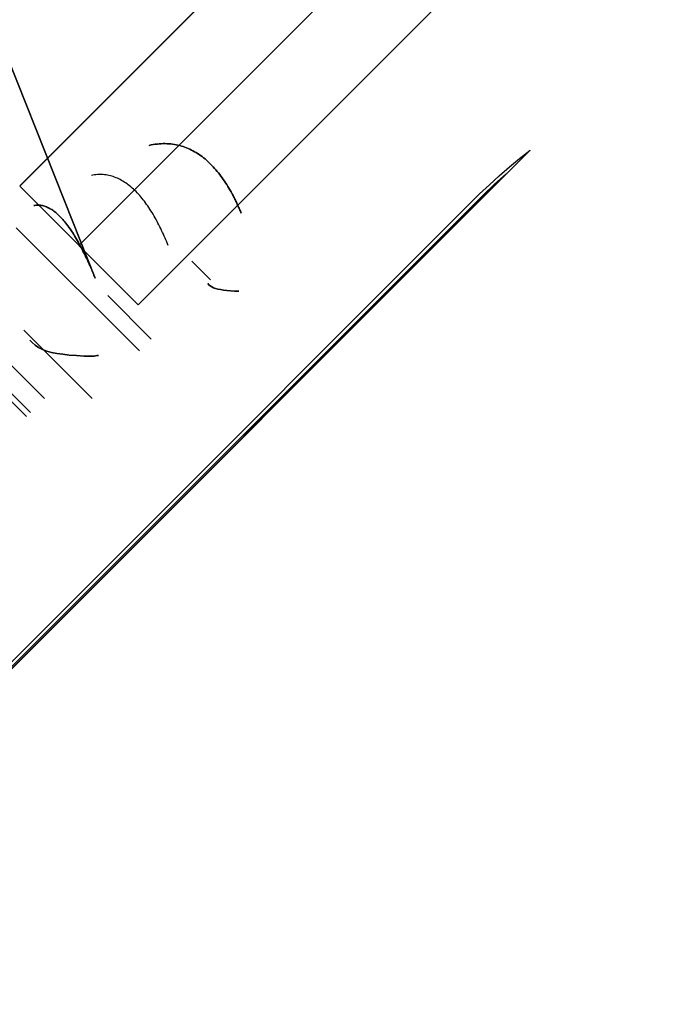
# Model space of a CAD drawing. Header units: millimetres. Extents: x -1690 to 192, y -898 to 54.
# Tile 201 of 256: x 143.25 to 148.95, y -842.49 to -833.68. Entities that reach past the tile are written whole.
import ezdxf

# ---------------------------------------------------------------- set-up
doc = ezdxf.new("R2010")
doc.units = ezdxf.units.MM
doc.header["$MEASUREMENT"] = 0
doc.layers.add('OVIDIO 186x93x72h', color=7, linetype='Continuous')

msp = doc.modelspace()

# ---------------------------------------------------------------- linework, layer by layer
at = {"layer": 'OVIDIO 186x93x72h', "extrusion": (-0.108979, 0.202852, 0.973126)}
for points in [[(254.7171, 833.7506), (254.7171, 994.4065)], [(254.7171, 994.4065), (254.7171, 833.7506)], [(254.4216, 994.4065), (254.4216, 833.7506)], [(254.1261, 994.4065), (254.1261, 833.7506)], [(254.1261, 833.7506), (254.1261, 994.4065)]]:
    msp.add_lwpolyline(points, dxfattribs=at)
at = {"layer": 'OVIDIO 186x93x72h', "extrusion": (0.045678, -0.114881, 0.992329)}
msp.add_lwpolyline([(-175.1901, -740.6126), (-175.1901, -631.6979)], dxfattribs=at)
at = {"layer": 'OVIDIO 186x93x72h', "extrusion": (0.876558, 0.386907, -0.286269)}
for points in [[(-715.338, 592.7617), (-822.1748, 578.8605), (-822.9185, 578.7637)], [(-822.9185, 578.7637), (-822.1748, 578.8605), (-715.338, 592.7617)]]:
    msp.add_lwpolyline(points, dxfattribs=at)
at = {"layer": 'OVIDIO 186x93x72h', "extrusion": (-0.021464, 0.046296, 0.998697)}
for points in [[(213.2535, 776.3214), (213.2535, 877.624)], [(211.7676, 777.2852), (211.7676, 877.7982)]]:
    msp.add_lwpolyline(points, dxfattribs=at)
at = {"layer": 'OVIDIO 186x93x72h', "extrusion": (-0.235702, 0.235702, 0.942809)}
for points in [[(479.0157, 902.4715), (479.0157, 797.9311)], [(482.9912, 909.9615), (482.9912, 804.5535)], [(498.4121, 940.7364), (498.4121, 831.6586)], [(497.4634, 831.6586), (497.4634, 940.7364)], [(500.3095, 831.6586), (500.3095, 940.7364)], [(501.2582, 940.7364), (501.2582, 831.6586)]]:
    msp.add_lwpolyline(points, dxfattribs=at)
at = {"layer": 'OVIDIO 186x93x72h', "extrusion": (-0.108989, 0.202866, 0.973122)}
for points in [[(255.131, 920.4135), (255.131, 977.7946)], [(255.131, 977.7946), (255.131, 920.4135)], [(255.8439, 920.4135), (255.8439, 977.7946)]]:
    msp.add_lwpolyline(points, dxfattribs=at)
at = {"layer": 'OVIDIO 186x93x72h', "extrusion": (-0.108986, 0.202861, 0.973124)}
for points in [[(256.5552, 977.7921), (256.5552, 920.411)], [(256.5552, 920.411), (256.5552, 977.7921)]]:
    msp.add_lwpolyline(points, dxfattribs=at)
at = {"layer": 'OVIDIO 186x93x72h', "extrusion": (-0.202852, 0.108979, 0.973126)}
for points in [[(701.6115, 553.5977), (701.6115, 714.2535)], [(701.6115, 714.2535), (701.6115, 553.5977)], [(701.907, 714.2535), (701.907, 553.5977)], [(702.2025, 553.5977), (702.2025, 714.2535)], [(702.2025, 714.2535), (702.2025, 553.5977)]]:
    msp.add_lwpolyline(points, dxfattribs=at)
at = {"layer": 'OVIDIO 186x93x72h', "extrusion": (0.881274, 0.265352, -0.39108)}
msp.add_lwpolyline([(-828.6207, 561.3747), (-872.9336, 618.9298)], dxfattribs=at)
at = {"layer": 'OVIDIO 186x93x72h', "extrusion": (-0.046296, 0.021464, 0.998697)}
for points in [[(724.4816, 433.1141), (724.4816, 534.4185)], [(725.9678, 434.0823), (725.9678, 534.5936)]]:
    msp.add_lwpolyline(points, dxfattribs=at)
at = {"layer": 'OVIDIO 186x93x72h', "extrusion": (0.999884, -0.000231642, 0.015217)}
for points in [[(-825.3443, -4.969), (-835.4479, 658.6839)], [(-825.8711, -4.9886), (-835.9749, 658.6759)], [(-835.9749, 658.6759), (-825.8711, -4.9886)], [(-826.8444, -4.97), (-836.9477, 658.6611)], [(-832.8427, -4.8438), (-840.3, 484.9881)]]:
    msp.add_lwpolyline(points, dxfattribs=at)
at = {"layer": 'OVIDIO 186x93x72h', "extrusion": (0.999884, -0.000231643, 0.015217)}
for points in [[(-835.9752, 658.6759), (-825.872, -4.9499)], [(-825.872, -4.9499), (-835.9752, 658.6759)]]:
    msp.add_lwpolyline(points, dxfattribs=at)
at = {"layer": 'OVIDIO 186x93x72h'}
for points in [[(152.5137, -825.9073), (143.2509, -835.1701)], [(143.2509, -835.1701), (152.5137, -825.9073)], [(153.0441, -826.4377), (143.7812, -835.7005)], [(153.5744, -826.968), (144.3116, -836.2308)], [(144.3116, -836.2308), (153.5744, -826.968)], [(147.8155, -834.8482), (128.6454, -854.0183)], [(128.8588, -853.8049), (147.6021, -835.0616)], [(143.2509, -835.1701), (144.3116, -836.2308)], [(144.3116, -836.2308), (143.2509, -835.1701)], [(143.2196, -835.5424), (144.3219, -836.6447)], [(144.9582, -836.0085), (144.7914, -835.8417)], [(144.7914, -835.8417), (144.9582, -836.0085)], [(143.3472, -837.1951), (142.2866, -836.1345)], [(143.3116, -837.2308), (142.2509, -836.1701)], [(144.0395, -836.1502), (144.428, -836.5387)], [(143.2876, -836.4587), (143.8978, -837.0689)], [(143.8978, -837.0689), (143.2876, -836.4587)]]:
    msp.add_lwpolyline(points, dxfattribs=at)
at = {"layer": 'OVIDIO 186x93x72h', "extrusion": (-0.000231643, 0.999884, 0.015217)}
for points in [[(-153.3828, 9.9586), (-143.2796, 673.5843)], [(-143.2796, 673.5843), (-153.3828, 9.9586)], [(-143.7038, 673.5907), (-153.8071, 9.9569)], [(-153.8071, 9.9569), (-143.7038, 673.5907)]]:
    msp.add_lwpolyline(points, dxfattribs=at)
at = {"layer": 'OVIDIO 186x93x72h', "extrusion": (-0.015219, -0.015219, 0.999768)}
for points in [[(152.4561, -825.887), (143.0785, -835.2623)], [(153.5166, -826.9477), (144.1391, -836.3231)], [(152.4561, -825.887), (152.4846, -825.8591), (152.5141, -825.8315), (152.5444, -825.8044), (152.5756, -825.7778), (152.6077, -825.7517), (152.6406, -825.7261), (152.6743, -825.7011), (152.7089, -825.6767), (152.7444, -825.6529), (152.7806, -825.6299), (152.8176, -825.6075), (152.8555, -825.5859), (152.894, -825.5652), (152.9333, -825.5452), (152.9733, -825.5261), (153.014, -825.5079), (153.0553, -825.4906), (153.0973, -825.4743), (153.1398, -825.459), (153.1829, -825.4447), (153.2265, -825.4314), (153.2706, -825.4192), (153.3151, -825.4081), (153.3601, -825.3981), (153.4054, -825.3892), (153.451, -825.3815), (153.4969, -825.3749), (153.543, -825.3695), (153.5893, -825.3653), (153.6358, -825.3623), (153.6823, -825.3605), (153.7289, -825.3599), (153.7755, -825.3605), (153.8221, -825.3623), (153.8685, -825.3654), (153.9148, -825.3696), (153.9609, -825.375), (154.0068, -825.3815), (154.0525, -825.3893), (154.0978, -825.3982), (154.1427, -825.4082), (154.1872, -825.4193), (154.2313, -825.4315), (154.2749, -825.4448), (154.318, -825.4591), (154.3605, -825.4745), (154.4025, -825.4908), (154.4438, -825.5081), (154.4845, -825.5263), (154.5245, -825.5454), (154.5638, -825.5654), (154.6023, -825.5861), (154.6401, -825.6077), (154.6772, -825.6301), (154.7134, -825.6531), (154.7488, -825.6769), (154.7834, -825.7013), (154.8172, -825.7263), (154.8501, -825.7519), (154.8821, -825.7781), (154.9133, -825.8047), (154.9437, -825.8318), (154.9731, -825.8593), (155.0017, -825.8873)], [(155.0017, -825.8873), (154.9731, -825.8593), (154.9437, -825.8318), (154.9133, -825.8047), (154.8821, -825.7781), (154.8501, -825.7519), (154.8172, -825.7263), (154.7834, -825.7013), (154.7488, -825.6769), (154.7134, -825.6531), (154.6772, -825.6301), (154.6401, -825.6077), (154.6023, -825.5861), (154.5638, -825.5654), (154.5245, -825.5454), (154.4845, -825.5263), (154.4438, -825.5081), (154.4025, -825.4908), (154.3605, -825.4745), (154.318, -825.4591), (154.2749, -825.4448), (154.2313, -825.4315), (154.1872, -825.4193), (154.1427, -825.4082), (154.0978, -825.3982), (154.0525, -825.3893), (154.0068, -825.3815), (153.9609, -825.375), (153.9148, -825.3696), (153.8685, -825.3654), (153.8221, -825.3623), (153.7755, -825.3605), (153.7289, -825.3599), (153.6823, -825.3605), (153.6358, -825.3623), (153.5893, -825.3653), (153.543, -825.3695), (153.4969, -825.3749), (153.451, -825.3815), (153.4054, -825.3892), (153.3601, -825.3981), (153.3151, -825.4081), (153.2706, -825.4192), (153.2265, -825.4314), (153.1829, -825.4447), (153.1398, -825.459), (153.0973, -825.4743), (153.0553, -825.4906), (153.014, -825.5079), (152.9733, -825.5261), (152.9333, -825.5452), (152.894, -825.5652), (152.8555, -825.5859), (152.8176, -825.6075), (152.7806, -825.6299), (152.7444, -825.6529), (152.7089, -825.6767), (152.6743, -825.7011), (152.6406, -825.7261), (152.6077, -825.7517), (152.5756, -825.7778), (152.5444, -825.8044), (152.5141, -825.8315), (152.4846, -825.8591), (152.4561, -825.887)], [(153.0924, -826.5235), (154.1948, -825.4213)], [(153.6274, -826.6343), (154.3373, -825.9246)], [(155.0017, -825.8873), (153.9409, -826.9478)], [(153.9409, -826.9478), (155.0017, -825.8873)], [(153.5166, -826.9478), (153.5214, -826.9431), (153.5263, -826.9385), (153.5313, -826.934), (153.5365, -826.9296), (153.5419, -826.9252), (153.5474, -826.9209), (153.553, -826.9168), (153.5588, -826.9127), (153.5647, -826.9088), (153.5707, -826.9049), (153.5769, -826.9012), (153.5832, -826.8976), (153.5896, -826.8941), (153.5961, -826.8908), (153.6028, -826.8876), (153.6096, -826.8846), (153.6165, -826.8817), (153.6235, -826.879), (153.6306, -826.8764), (153.6377, -826.874), (153.645, -826.8718), (153.6524, -826.8698), (153.6598, -826.8679), (153.6673, -826.8663), (153.6748, -826.8648), (153.6824, -826.8635), (153.6901, -826.8624), (153.6978, -826.8615), (153.7055, -826.8608), (153.7132, -826.8603), (153.721, -826.86), (153.7288, -826.8599), (153.7365, -826.86), (153.7443, -826.8603), (153.752, -826.8608), (153.7597, -826.8615), (153.7674, -826.8624), (153.7751, -826.8635), (153.7827, -826.8648), (153.7902, -826.8663), (153.7977, -826.868), (153.8051, -826.8698), (153.8125, -826.8719), (153.8197, -826.8741), (153.8269, -826.8765), (153.834, -826.879), (153.841, -826.8817), (153.8479, -826.8846), (153.8547, -826.8877), (153.8613, -826.8908), (153.8679, -826.8942), (153.8743, -826.8976), (153.8806, -826.9012), (153.8868, -826.905), (153.8928, -826.9088), (153.8987, -826.9128), (153.9045, -826.9168), (153.9101, -826.921), (153.9156, -826.9253), (153.921, -826.9296), (153.9261, -826.9341), (153.9312, -826.9386), (153.9361, -826.9432), (153.9409, -826.9478)], [(153.9409, -826.9478), (153.9361, -826.9432), (153.9312, -826.9386), (153.9261, -826.9341), (153.921, -826.9296), (153.9156, -826.9253), (153.9101, -826.921), (153.9045, -826.9168), (153.8987, -826.9128), (153.8928, -826.9088), (153.8868, -826.905), (153.8806, -826.9012), (153.8743, -826.8976), (153.8679, -826.8942), (153.8613, -826.8908), (153.8547, -826.8877), (153.8479, -826.8846), (153.841, -826.8817), (153.834, -826.879), (153.8269, -826.8765), (153.8197, -826.8741), (153.8125, -826.8719), (153.8051, -826.8698), (153.7977, -826.868), (153.7902, -826.8663), (153.7827, -826.8648), (153.7751, -826.8635), (153.7674, -826.8624), (153.7597, -826.8615), (153.752, -826.8608), (153.7443, -826.8603), (153.7365, -826.86), (153.7288, -826.8599), (153.721, -826.86), (153.7132, -826.8603), (153.7055, -826.8608), (153.6978, -826.8615), (153.6901, -826.8624), (153.6824, -826.8635), (153.6748, -826.8648), (153.6673, -826.8663), (153.6598, -826.8679), (153.6524, -826.8698), (153.645, -826.8718), (153.6377, -826.874), (153.6306, -826.8764), (153.6235, -826.879), (153.6165, -826.8817), (153.6096, -826.8846), (153.6028, -826.8876), (153.5961, -826.8908), (153.5896, -826.8941), (153.5832, -826.8976), (153.5769, -826.9012), (153.5707, -826.9049), (153.5647, -826.9088), (153.5588, -826.9127), (153.553, -826.9168), (153.5474, -826.9209), (153.5419, -826.9252), (153.5365, -826.9296), (153.5313, -826.934), (153.5263, -826.9385), (153.5214, -826.9431), (153.5166, -826.9478)], [(153.2639, -827.2004), (153.5166, -826.9478)], [(153.5166, -826.9478), (153.2639, -827.2004)]]:
    msp.add_lwpolyline(points, dxfattribs=at)
at = {"layer": 'OVIDIO 186x93x72h', "extrusion": (-0.000231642, 0.999884, 0.015217)}
msp.add_lwpolyline([(-146.4121, 10.0645), (-138.9548, 499.8977)], dxfattribs=at)
at = {"layer": 'OVIDIO 186x93x72h', "extrusion": (-0.366639, 0.922113, 0.123629)}
for points in [[(174.2485, 761.6473), (174.3144, 761.57), (174.3834, 761.4944), (174.4556, 761.4204), (174.531, 761.3485), (174.5698, 761.3133), (174.6094, 761.2786), (174.6497, 761.2446), (174.6908, 761.2111), (174.7326, 761.1783), (174.7751, 761.1461), (174.8182, 761.1146), (174.8621, 761.0838), (174.9066, 761.0537), (174.9518, 761.0243), (174.9976, 760.9957), (175.044, 760.9678), (175.0909, 760.9408), (175.1385, 760.9145), (175.1866, 760.8891), (175.2352, 760.8645), (175.2843, 760.8407), (175.334, 760.8179), (175.384, 760.7959), (175.4345, 760.7748), (175.4854, 760.7546), (175.5367, 760.7354), (175.5884, 760.7171), (175.6404, 760.6997), (175.6927, 760.6833), (175.7453, 760.6678), (175.7981, 760.6534), (175.8512, 760.6398), (175.9045, 760.6273), (175.9579, 760.6157), (176.0115, 760.6052), (176.0652, 760.5956), (176.1191, 760.587), (176.1729, 760.5794), (176.2268, 760.5728), (176.2808, 760.5672), (176.3347, 760.5625), (176.3886, 760.5589), (176.4424, 760.5562), (176.4961, 760.5545), (176.5497, 760.5537), (176.6031, 760.5539), (176.6564, 760.5551), (176.7095, 760.5572), (176.7624, 760.5602), (176.815, 760.5641), (176.8674, 760.569), (176.9195, 760.5747), (177.0227, 760.5888), (177.1246, 760.6064), (177.2249, 760.6272), (177.3235, 760.6512)], [(177.3235, 760.6512), (177.2249, 760.6272), (177.1246, 760.6064), (177.0227, 760.5888), (176.9195, 760.5747), (176.8674, 760.569), (176.815, 760.5641), (176.7624, 760.5602), (176.7095, 760.5572), (176.6564, 760.5551), (176.6031, 760.5539), (176.5497, 760.5537), (176.4961, 760.5545), (176.4424, 760.5562), (176.3886, 760.5589), (176.3347, 760.5625), (176.2808, 760.5672), (176.2268, 760.5728), (176.1729, 760.5794), (176.1191, 760.587), (176.0652, 760.5956), (176.0115, 760.6052), (175.9579, 760.6157), (175.9045, 760.6273), (175.8512, 760.6398), (175.7981, 760.6534), (175.7453, 760.6678), (175.6927, 760.6833), (175.6404, 760.6997), (175.5884, 760.7171), (175.5367, 760.7354), (175.4854, 760.7546), (175.4345, 760.7748), (175.384, 760.7959), (175.334, 760.8179), (175.2843, 760.8407), (175.2352, 760.8645), (175.1866, 760.8891), (175.1385, 760.9145), (175.0909, 760.9408), (175.044, 760.9678), (174.9976, 760.9957), (174.9518, 761.0243), (174.9066, 761.0537), (174.8621, 761.0838), (174.8182, 761.1146), (174.7751, 761.1461), (174.7326, 761.1783), (174.6908, 761.2111), (174.6497, 761.2446), (174.6094, 761.2786), (174.5698, 761.3133), (174.531, 761.3485), (174.4556, 761.4204), (174.3834, 761.4944), (174.3144, 761.57), (174.2485, 761.6473)], [(175.4067, 762.6005), (175.4396, 762.5619), (175.4742, 762.524), (175.5103, 762.4871), (175.548, 762.4511), (175.5674, 762.4335), (175.5872, 762.4162), (175.6073, 762.3991), (175.6279, 762.3824), (175.6488, 762.366), (175.67, 762.3499), (175.6916, 762.3342), (175.7135, 762.3188), (175.7358, 762.3037), (175.7584, 762.289), (175.7812, 762.2747), (175.8044, 762.2608), (175.8279, 762.2472), (175.8517, 762.2341), (175.8758, 762.2214), (175.9001, 762.2091), (175.9246, 762.1972), (175.9494, 762.1858), (175.9745, 762.1748), (175.9997, 762.1643), (176.0252, 762.1542), (176.0508, 762.1445), (176.0767, 762.1354), (176.1027, 762.1267), (176.1288, 762.1185), (176.1551, 762.1108), (176.1815, 762.1035), (176.2081, 762.0968), (176.2347, 762.0905), (176.2614, 762.0847), (176.2882, 762.0794), (176.3151, 762.0747), (176.342, 762.0704), (176.3689, 762.0666), (176.3959, 762.0633), (176.4229, 762.0604), (176.4498, 762.0581), (176.4768, 762.0563), (176.5037, 762.055), (176.5305, 762.0541), (176.5573, 762.0537), (176.584, 762.0538), (176.6107, 762.0544), (176.6372, 762.0554), (176.6637, 762.057), (176.69, 762.0589), (176.7162, 762.0613), (176.7422, 762.0642), (176.7938, 762.0713), (176.8448, 762.08), (176.8949, 762.0904), (176.9442, 762.1024)], [(176.9442, 762.1024), (176.8949, 762.0904), (176.8448, 762.08), (176.7938, 762.0713), (176.7422, 762.0642), (176.7162, 762.0613), (176.69, 762.0589), (176.6637, 762.057), (176.6372, 762.0554), (176.6107, 762.0544), (176.584, 762.0538), (176.5573, 762.0537), (176.5305, 762.0541), (176.5037, 762.055), (176.4768, 762.0563), (176.4498, 762.0581), (176.4229, 762.0604), (176.3959, 762.0633), (176.3689, 762.0666), (176.342, 762.0704), (176.3151, 762.0747), (176.2882, 762.0794), (176.2614, 762.0847), (176.2347, 762.0905), (176.2081, 762.0968), (176.1815, 762.1035), (176.1551, 762.1108), (176.1288, 762.1185), (176.1027, 762.1267), (176.0767, 762.1354), (176.0508, 762.1445), (176.0252, 762.1542), (175.9997, 762.1643), (175.9745, 762.1748), (175.9494, 762.1858), (175.9246, 762.1972), (175.9001, 762.2091), (175.8758, 762.2214), (175.8517, 762.2341), (175.8279, 762.2472), (175.8044, 762.2608), (175.7812, 762.2747), (175.7584, 762.289), (175.7358, 762.3037), (175.7135, 762.3188), (175.6916, 762.3342), (175.67, 762.3499), (175.6488, 762.366), (175.6279, 762.3824), (175.6073, 762.3991), (175.5872, 762.4162), (175.5674, 762.4335), (175.548, 762.4511), (175.5103, 762.4871), (175.4742, 762.524), (175.4396, 762.5619), (175.4067, 762.6005)]]:
    msp.add_lwpolyline(points, dxfattribs=at)
at = {"layer": 'OVIDIO 186x93x72h', "extrusion": (-0.264208, 0.933612, 0.241996)}
for points in [[(89.5074, 849.377), (88.3674, 848.4021)], [(88.3674, 848.4021), (89.5074, 849.377)]]:
    msp.add_lwpolyline(points, dxfattribs=at)
at = {"layer": 'OVIDIO 186x93x72h', "extrusion": (0.276089, 0.12261, 0.953279)}
for points in [[(-821.4805, 400.534), (-821.4805, 398.2113)], [(-822.4544, 399.1295), (-822.4544, 397.6295)], [(-822.4544, 397.6295), (-822.4544, 399.1295)], [(-822.9518, 399.1295), (-822.9518, 397.6295)], [(-823.0899, 399.1295), (-823.0899, 397.6295)], [(-823.0989, 397.6303), (-823.0989, 399.1303)], [(-823.0989, 399.1303), (-823.0989, 397.6303)]]:
    msp.add_lwpolyline(points, dxfattribs=at)
at = {"layer": 'OVIDIO 186x93x72h', "extrusion": (-0.345247, 0.923255, 0.168535)}
msp.add_lwpolyline([(158.075, 796.3545), (156.7074, 795.7382)], dxfattribs=at)
at = {"layer": 'OVIDIO 186x93x72h', "extrusion": (-0.000995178, 0.999995, -0.002882)}
for points in [[(-142.5747, 662.7514), (-141.9011, 660.8006)], [(-143.7764, 662.1471), (-143.7232, 661.9929)]]:
    msp.add_lwpolyline(points, dxfattribs=at)
at = {"layer": 'OVIDIO 186x93x72h', "extrusion": (0.871231, 0.386908, -0.302091)}
for points in [[(-822.4547, 571.7275), (-822.4725, 571.725), (-822.4903, 571.722), (-822.5081, 571.7185), (-822.5259, 571.7147), (-822.5436, 571.7103), (-822.5613, 571.7055), (-822.5789, 571.7003), (-822.5965, 571.6946), (-822.6139, 571.6885), (-822.6312, 571.6819), (-822.6484, 571.6749), (-822.6654, 571.6675), (-822.6823, 571.6596), (-822.699, 571.6513), (-822.7154, 571.6426), (-822.7317, 571.6335), (-822.7477, 571.624), (-822.7635, 571.614), (-822.779, 571.6037), (-822.7943, 571.5931), (-822.8092, 571.582), (-822.8239, 571.5706), (-822.8382, 571.5589), (-822.8522, 571.5469), (-822.8659, 571.5345), (-822.8792, 571.5219), (-822.8922, 571.5089), (-822.9048, 571.4957), (-822.9171, 571.4823), (-822.9289, 571.4685), (-822.9404, 571.4546), (-822.9515, 571.4405), (-822.9623, 571.4261), (-822.9727, 571.4114), (-822.9829, 571.3963), (-822.9927, 571.381), (-823.0022, 571.3654), (-823.0113, 571.3495), (-823.02, 571.3333), (-823.0284, 571.3169), (-823.0364, 571.3002), (-823.044, 571.2833), (-823.0511, 571.2662), (-823.0579, 571.2489), (-823.0642, 571.2314), (-823.0701, 571.2138), (-823.0756, 571.1959), (-823.0806, 571.178), (-823.0852, 571.1599), (-823.0893, 571.1417), (-823.093, 571.1235), (-823.0962, 571.1052), (-823.099, 571.0868), (-823.1013, 571.0684), (-823.1031, 571.0499), (-823.1045, 571.0315), (-823.1054, 571.0131), (-823.1059, 570.9947), (-823.1059, 570.9764), (-823.1054, 570.9581), (-823.1046, 570.9399), (-823.1032, 570.9219), (-823.1015, 570.9039), (-823.0993, 570.8861)], [(-823.0993, 570.8861), (-823.1015, 570.9039), (-823.1032, 570.9219), (-823.1046, 570.9399), (-823.1054, 570.9581), (-823.1059, 570.9764), (-823.1059, 570.9947), (-823.1054, 571.0131), (-823.1045, 571.0315), (-823.1031, 571.0499), (-823.1013, 571.0684), (-823.099, 571.0868), (-823.0962, 571.1052), (-823.093, 571.1235), (-823.0893, 571.1417), (-823.0852, 571.1599), (-823.0806, 571.178), (-823.0756, 571.1959), (-823.0701, 571.2138), (-823.0642, 571.2314), (-823.0579, 571.2489), (-823.0511, 571.2662), (-823.044, 571.2833), (-823.0364, 571.3002), (-823.0284, 571.3169), (-823.02, 571.3333), (-823.0113, 571.3495), (-823.0022, 571.3654), (-822.9927, 571.381), (-822.9829, 571.3963), (-822.9727, 571.4114), (-822.9623, 571.4261), (-822.9515, 571.4405), (-822.9404, 571.4546), (-822.9289, 571.4685), (-822.9171, 571.4823), (-822.9048, 571.4957), (-822.8922, 571.5089), (-822.8792, 571.5219), (-822.8659, 571.5345), (-822.8522, 571.5469), (-822.8382, 571.5589), (-822.8239, 571.5706), (-822.8092, 571.582), (-822.7943, 571.5931), (-822.779, 571.6037), (-822.7635, 571.614), (-822.7477, 571.624), (-822.7317, 571.6335), (-822.7154, 571.6426), (-822.699, 571.6513), (-822.6823, 571.6596), (-822.6654, 571.6675), (-822.6484, 571.6749), (-822.6312, 571.6819), (-822.6139, 571.6885), (-822.5965, 571.6946), (-822.5789, 571.7003), (-822.5613, 571.7055), (-822.5436, 571.7103), (-822.5259, 571.7147), (-822.5081, 571.7185), (-822.4903, 571.722), (-822.4725, 571.725), (-822.4547, 571.7275)]]:
    msp.add_lwpolyline(points, dxfattribs=at)
at = {"layer": 'OVIDIO 186x93x72h', "extrusion": (0.707107, -0.707107, 0)}
msp.add_lwpolyline([(-491.2608, -0.6264), (-491.2602, -0.6765), (-491.2583, -0.7267), (-491.2551, -0.7769), (-491.2507, -0.827), (-491.245, -0.8771), (-491.2381, -0.927), (-491.2299, -0.9767), (-491.2204, -1.0262), (-491.2097, -1.0754), (-491.1978, -1.1243), (-491.1847, -1.1729), (-491.1704, -1.221), (-491.1549, -1.2687), (-491.1382, -1.3158), (-491.1204, -1.3625), (-491.1015, -1.4085), (-491.0816, -1.4539), (-491.0605, -1.4987), (-491.0385, -1.5428), (-491.0155, -1.5861), (-490.9915, -1.6288), (-490.9666, -1.6706), (-490.9408, -1.7116), (-490.9142, -1.7518), (-490.8867, -1.7911), (-490.8585, -1.8295), (-490.8295, -1.867), (-490.7998, -1.9036), (-490.7695, -1.9393), (-490.7386, -1.9741), (-490.7071, -2.0078), (-490.675, -2.0406), (-490.6422, -2.0727), (-490.6084, -2.1042), (-490.5737, -2.1352), (-490.538, -2.1655), (-490.5014, -2.1951), (-490.4639, -2.2241), (-490.4254, -2.2523), (-490.3861, -2.2798), (-490.346, -2.3064), (-490.3049, -2.3322), (-490.2631, -2.3571), (-490.2205, -2.3811), (-490.1772, -2.4041), (-490.1331, -2.4262), (-490.0883, -2.4472), (-490.0429, -2.4672), (-489.9968, -2.4861), (-489.9502, -2.5038), (-489.903, -2.5205), (-489.8554, -2.536), (-489.8072, -2.5503), (-489.7587, -2.5634), (-489.7098, -2.5754), (-489.6606, -2.5861), (-489.6111, -2.5955), (-489.5613, -2.6037), (-489.5114, -2.6107), (-489.4614, -2.6163), (-489.4112, -2.6208), (-489.3611, -2.6239), (-489.3109, -2.6258), (-489.2608, -2.6264)], dxfattribs=at)
at = {"layer": 'OVIDIO 186x93x72h', "extrusion": (0.871231, 0.38691, -0.30209)}
msp.add_lwpolyline([(-823.1006, 570.8855), (-823.1028, 570.9035), (-823.1045, 570.9216), (-823.1058, 570.9397), (-823.1067, 570.958), (-823.1071, 570.9764), (-823.1071, 570.9948), (-823.1066, 571.0132), (-823.1056, 571.0317), (-823.1042, 571.0502), (-823.1024, 571.0687), (-823.1, 571.0872), (-823.0973, 571.1057), (-823.094, 571.124), (-823.0903, 571.1424), (-823.0861, 571.1606), (-823.0815, 571.1787), (-823.0764, 571.1967), (-823.0709, 571.2145), (-823.065, 571.2322), (-823.0586, 571.2497), (-823.0518, 571.2671), (-823.0445, 571.2842), (-823.0369, 571.3011), (-823.0289, 571.3178), (-823.0205, 571.3342), (-823.0117, 571.3504), (-823.0025, 571.3663), (-822.993, 571.3819), (-822.9832, 571.3972), (-822.973, 571.4122), (-822.9626, 571.4269), (-822.9518, 571.4413), (-822.9407, 571.4554), (-822.9292, 571.4693), (-822.9173, 571.4829), (-822.9051, 571.4963), (-822.8925, 571.5095), (-822.8795, 571.5224), (-822.8662, 571.535), (-822.8525, 571.5473), (-822.8385, 571.5594), (-822.8242, 571.5711), (-822.8095, 571.5824), (-822.7946, 571.5934), (-822.7793, 571.6041), (-822.7638, 571.6144), (-822.748, 571.6243), (-822.732, 571.6338), (-822.7157, 571.6429), (-822.6993, 571.6517), (-822.6826, 571.6599), (-822.6657, 571.6678), (-822.6486, 571.6753), (-822.6314, 571.6823), (-822.6141, 571.6888), (-822.5966, 571.695), (-822.579, 571.7007), (-822.5614, 571.7059), (-822.5436, 571.7107), (-822.5258, 571.715), (-822.508, 571.7189), (-822.4901, 571.7223), (-822.4723, 571.7253), (-822.4544, 571.7279)], dxfattribs=at)
at = {"layer": 'OVIDIO 186x93x72h', "extrusion": (-0.018371, -0.007538, 0.999803)}
for points in [[(828.2376, -170.1917), (828.2376, -171.8174)], [(828.2376, -171.8174), (828.2376, -170.1917)]]:
    msp.add_lwpolyline(points, dxfattribs=at)
at = {"layer": 'OVIDIO 186x93x72h', "extrusion": (0.997294, 0.007645, -0.073113)}
for points in [[(-836.927, 669.3096), (-837.1292, 671.2387)], [(-837.1292, 671.2387), (-836.927, 669.3096)]]:
    msp.add_lwpolyline(points, dxfattribs=at)
at = {"layer": 'OVIDIO 186x93x72h', "extrusion": (0.276068, 0.12261, 0.953286)}
for points in [[(-822.7484, 398.6631), (-822.7484, 397.1207)], [(-822.9038, 399.0559), (-822.9038, 397.4644)]]:
    msp.add_lwpolyline(points, dxfattribs=at)
at = {"layer": 'OVIDIO 186x93x72h', "extrusion": (-9.85324e-08, 9.85311e-08, 1)}
for points in [[(143.4736, -837.0689), (142.4129, -836.0082)], [(142.4129, -836.0082), (143.4736, -837.0689)]]:
    msp.add_lwpolyline(points, dxfattribs=at)
at = {"layer": 'OVIDIO 186x93x72h', "extrusion": (-0.23831, 0.962875, -0.126807)}
for points in [[(60.17, 550.2077), (61.8356, 549.3543)], [(61.8356, 549.3543), (60.17, 550.2077)]]:
    msp.add_lwpolyline(points, dxfattribs=at)
at = {"layer": 'OVIDIO 186x93x72h', "extrusion": (0.871231, 0.386909, -0.302091)}
for points in [[(-823.0993, 570.8861), (-823.1015, 570.9039), (-823.1032, 570.9219), (-823.1045, 570.94), (-823.1054, 570.9582), (-823.1058, 570.9764), (-823.1058, 570.9948), (-823.1053, 571.0132), (-823.1044, 571.0316), (-823.1031, 571.05), (-823.1012, 571.0684), (-823.0989, 571.0868), (-823.0962, 571.1052), (-823.093, 571.1235), (-823.0893, 571.1418), (-823.0852, 571.16), (-823.0806, 571.178), (-823.0756, 571.196), (-823.0701, 571.2138), (-823.0642, 571.2315), (-823.0579, 571.249), (-823.0511, 571.2663), (-823.0439, 571.2834), (-823.0363, 571.3003), (-823.0284, 571.3169), (-823.02, 571.3334), (-823.0112, 571.3495), (-823.0021, 571.3654), (-822.9926, 571.3811), (-822.9828, 571.3964), (-822.9727, 571.4114), (-822.9622, 571.4261), (-822.9515, 571.4405), (-822.9404, 571.4547), (-822.9289, 571.4686), (-822.917, 571.4823), (-822.9048, 571.4958), (-822.8922, 571.509), (-822.8792, 571.5219), (-822.8658, 571.5346), (-822.8522, 571.5469), (-822.8382, 571.559), (-822.8238, 571.5707), (-822.8092, 571.5821), (-822.7942, 571.5931), (-822.779, 571.6038), (-822.7635, 571.6141), (-822.7477, 571.624), (-822.7317, 571.6335), (-822.7154, 571.6427), (-822.6989, 571.6514), (-822.6823, 571.6597), (-822.6654, 571.6675), (-822.6484, 571.675), (-822.6312, 571.682), (-822.6139, 571.6886), (-822.5964, 571.6947), (-822.5789, 571.7004), (-822.5613, 571.7056), (-822.5436, 571.7104), (-822.5258, 571.7147), (-822.5081, 571.7186), (-822.4903, 571.722), (-822.4724, 571.725), (-822.4547, 571.7276)], [(-822.4547, 571.7276), (-822.4724, 571.725), (-822.4903, 571.722), (-822.5081, 571.7186), (-822.5258, 571.7147), (-822.5436, 571.7104), (-822.5613, 571.7056), (-822.5789, 571.7004), (-822.5964, 571.6947), (-822.6139, 571.6886), (-822.6312, 571.682), (-822.6484, 571.675), (-822.6654, 571.6675), (-822.6823, 571.6597), (-822.6989, 571.6514), (-822.7154, 571.6427), (-822.7317, 571.6335), (-822.7477, 571.624), (-822.7635, 571.6141), (-822.779, 571.6038), (-822.7942, 571.5931), (-822.8092, 571.5821), (-822.8238, 571.5707), (-822.8382, 571.559), (-822.8522, 571.5469), (-822.8658, 571.5346), (-822.8792, 571.5219), (-822.8922, 571.509), (-822.9048, 571.4958), (-822.917, 571.4823), (-822.9289, 571.4686), (-822.9404, 571.4547), (-822.9515, 571.4405), (-822.9622, 571.4261), (-822.9727, 571.4114), (-822.9828, 571.3964), (-822.9926, 571.3811), (-823.0021, 571.3654), (-823.0112, 571.3495), (-823.02, 571.3334), (-823.0284, 571.3169), (-823.0363, 571.3003), (-823.0439, 571.2834), (-823.0511, 571.2663), (-823.0579, 571.249), (-823.0642, 571.2315), (-823.0701, 571.2138), (-823.0756, 571.196), (-823.0806, 571.178), (-823.0852, 571.16), (-823.0893, 571.1418), (-823.093, 571.1235), (-823.0962, 571.1052), (-823.0989, 571.0868), (-823.1012, 571.0684), (-823.1031, 571.05), (-823.1044, 571.0316), (-823.1053, 571.0132), (-823.1058, 570.9948), (-823.1058, 570.9764), (-823.1054, 570.9582), (-823.1045, 570.94), (-823.1032, 570.9219), (-823.1015, 570.9039), (-823.0993, 570.8861)]]:
    msp.add_lwpolyline(points, dxfattribs=at)
at = {"layer": 'OVIDIO 186x93x72h', "extrusion": (0.881208, 0.265507, -0.391124)}
for points in [[(-887.9286, 629.2409), (-842.3089, 570.0208)], [(-842.3089, 570.0208), (-887.9286, 629.2409)]]:
    msp.add_lwpolyline(points, dxfattribs=at)
at = {"layer": 'OVIDIO 186x93x72h', "extrusion": (0.276197, 0.122706, 0.953236)}
for points in [[(-823.0528, 397.825), (-823.0528, 399.325)], [(-823.0528, 399.325), (-823.0528, 397.825)]]:
    msp.add_lwpolyline(points, dxfattribs=at)
at = {"layer": 'OVIDIO 186x93x72h', "extrusion": (-0.009374, 0.99956, -0.028155)}
for points in [[(-137.3628, 640.3386), (-137.4143, 640.4932)], [(-137.4143, 640.4932), (-137.3628, 640.3386)]]:
    msp.add_lwpolyline(points, dxfattribs=at)
at = {"layer": 'OVIDIO 186x93x72h', "extrusion": (0.881275, 0.265352, -0.391079)}
for points in [[(-884.8553, 626.4349), (-842.4715, 571.3853)], [(-842.4715, 571.3853), (-884.8553, 626.4349)], [(-842.6506, 571.2477), (-885.0343, 626.2971)], [(-885.0343, 626.2971), (-842.6506, 571.2477)]]:
    msp.add_lwpolyline(points, dxfattribs=at)
at = {"layer": 'OVIDIO 186x93x72h', "extrusion": (-0.000993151, 0.999995, -0.002876)}
for points in [[(-143.6306, 660.224), (-143.0474, 658.535)], [(-143.8014, 661.9713), (-143.1, 659.9399)]]:
    msp.add_lwpolyline(points, dxfattribs=at)
at = {"layer": 'OVIDIO 186x93x72h', "extrusion": (-0.707107, 0.707107, 0)}
for points in [[(489.2608, -2.6264), (489.3052, -2.6259), (489.3499, -2.6244), (489.3951, -2.6219), (489.4405, -2.6183), (489.4862, -2.6137), (489.5322, -2.6079), (489.5784, -2.601), (489.6247, -2.593), (489.6712, -2.5839), (489.7178, -2.5735), (489.7644, -2.562), (489.8111, -2.5492), (489.8577, -2.5353), (489.9043, -2.5201), (489.9507, -2.5036), (489.997, -2.486), (490.043, -2.4671), (490.0888, -2.447), (490.1343, -2.4256), (490.1794, -2.403), (490.2241, -2.3792), (490.2683, -2.3541), (490.312, -2.3279), (490.3552, -2.3004), (490.3978, -2.2718), (490.4397, -2.242), (490.4809, -2.2111), (490.5214, -2.1791), (490.5611, -2.146), (490.5999, -2.1119), (490.6379, -2.0768), (490.675, -2.0406), (490.7111, -2.0036), (490.7463, -1.9656), (490.7804, -1.9267), (490.8135, -1.887), (490.8455, -1.8465), (490.8764, -1.8053), (490.9062, -1.7634), (490.9348, -1.7208), (490.9622, -1.6777), (490.9885, -1.6339), (491.0135, -1.5897), (491.0374, -1.545), (491.06, -1.4999), (491.0813, -1.4544), (491.1015, -1.4087), (491.1204, -1.3626), (491.138, -1.3163), (491.1544, -1.2699), (491.1696, -1.2234), (491.1836, -1.1767), (491.1963, -1.1301), (491.2079, -1.0834), (491.2182, -1.0368), (491.2274, -0.9903), (491.2354, -0.944), (491.2423, -0.8978), (491.248, -0.8518), (491.2527, -0.8061), (491.2563, -0.7607), (491.2588, -0.7156), (491.2603, -0.6708), (491.2608, -0.6264)], [(491.2608, -0.6264), (491.2603, -0.6708), (491.2588, -0.7156), (491.2563, -0.7607), (491.2527, -0.8061), (491.248, -0.8518), (491.2423, -0.8978), (491.2354, -0.944), (491.2274, -0.9903), (491.2182, -1.0368), (491.2079, -1.0834), (491.1963, -1.1301), (491.1836, -1.1767), (491.1696, -1.2234), (491.1544, -1.2699), (491.138, -1.3163), (491.1204, -1.3626), (491.1015, -1.4087), (491.0813, -1.4544), (491.06, -1.4999), (491.0374, -1.545), (491.0135, -1.5897), (490.9885, -1.6339), (490.9622, -1.6777), (490.9348, -1.7208), (490.9062, -1.7634), (490.8764, -1.8053), (490.8455, -1.8465), (490.8135, -1.887), (490.7804, -1.9267), (490.7463, -1.9656), (490.7111, -2.0036), (490.675, -2.0406), (490.6379, -2.0768), (490.5999, -2.1119), (490.5611, -2.146), (490.5214, -2.1791), (490.4809, -2.2111), (490.4397, -2.242), (490.3978, -2.2718), (490.3552, -2.3004), (490.312, -2.3279), (490.2683, -2.3541), (490.2241, -2.3792), (490.1794, -2.403), (490.1343, -2.4256), (490.0888, -2.447), (490.043, -2.4671), (489.997, -2.486), (489.9507, -2.5036), (489.9043, -2.5201), (489.8577, -2.5353), (489.8111, -2.5492), (489.7644, -2.562), (489.7178, -2.5735), (489.6712, -2.5839), (489.6247, -2.593), (489.5784, -2.601), (489.5322, -2.6079), (489.4862, -2.6137), (489.4405, -2.6183), (489.3951, -2.6219), (489.3499, -2.6244), (489.3052, -2.6259), (489.2608, -2.6264)]]:
    msp.add_lwpolyline(points, dxfattribs=at)
at = {"layer": 'OVIDIO 186x93x72h', "extrusion": (0.998758, 0.003996, -0.049658)}
for points in [[(-837.1149, 668.1737), (-837.0254, 667.0627)], [(-837.0254, 667.0627), (-837.1149, 668.1737)]]:
    msp.add_lwpolyline(points, dxfattribs=at)
at = {"layer": 'OVIDIO 186x93x72h', "extrusion": (0.881185, 0.265561, -0.391139)}
for points in [[(-842.3271, 568.5622), (-888.6474, 628.6804)], [(-888.6474, 628.6804), (-842.3271, 568.5622)]]:
    msp.add_lwpolyline(points, dxfattribs=at)
at = {"layer": 'OVIDIO 186x93x72h', "extrusion": (0.265352, 0.881274, 0.39108)}
msp.add_lwpolyline([(-408.0585, 957.3827), (-363.7456, 899.8276)], dxfattribs=at)
at = {"layer": 'OVIDIO 186x93x72h'}
for points in [[(143.9254, -835.9932, 665.5894), (143.6504, -835.3016, 665.6821), (104.1497, -735.9556, 679.0015)], [(104.1497, -735.9556, 679.0015), (143.6504, -835.3016, 665.6821), (143.9254, -835.9932, 665.5894)], [(145.2322, -835.4128, 665.1363), (145.2285, -835.4036, 665.1374), (145.2248, -835.3944, 665.1384), (145.221, -835.3853, 665.1391), (145.2172, -835.3762, 665.1397), (145.2133, -835.3672, 665.1401), (145.2094, -835.3582, 665.1403), (145.2054, -835.3493, 665.1403), (145.2015, -835.3404, 665.1401), (145.1974, -835.3316, 665.1398), (145.1934, -835.3228, 665.1392), (145.1892, -835.3141, 665.1385), (145.1851, -835.3054, 665.1376), (145.1809, -835.2968, 665.1366), (145.1766, -835.2883, 665.1354), (145.1723, -835.2797, 665.1339), (145.168, -835.2713, 665.1324), (145.1636, -835.2629, 665.1306), (145.1592, -835.2545, 665.1287), (145.1548, -835.2462, 665.1266), (145.1503, -835.2379, 665.1244), (145.1457, -835.2297, 665.122), (145.1411, -835.2215, 665.1194), (145.1318, -835.2053, 665.1139), (145.1223, -835.1893, 665.1076), (145.1127, -835.1734, 665.1008), (145.1028, -835.1578, 665.0934), (145.0928, -835.1423, 665.0854), (145.0826, -835.127, 665.0768), (145.0722, -835.1118, 665.0677), (145.0616, -835.0969, 665.058), (145.0509, -835.0822, 665.0477), (145.0399, -835.0678, 665.037), (145.0288, -835.0535, 665.0257), (145.0176, -835.0396, 665.014), (145.0061, -835.0259, 665.0017), (144.9945, -835.0125, 664.989), (144.9827, -834.9994, 664.9758), (144.9708, -834.9866, 664.9621), (144.9586, -834.9742, 664.948), (144.9464, -834.9621, 664.9334), (144.9339, -834.9504, 664.9185), (144.9213, -834.9391, 664.9031), (144.9085, -834.9281, 664.8873), (144.8956, -834.9176, 664.8711), (144.8825, -834.9074, 664.8546), (144.8693, -834.8977, 664.8377), (144.8559, -834.8884, 664.8204), (144.8423, -834.8795, 664.8028), (144.8286, -834.871, 664.7849), (144.8147, -834.8629, 664.7667), (144.8006, -834.8553, 664.7482), (144.7864, -834.848, 664.7294), (144.772, -834.8412, 664.7104), (144.7574, -834.8348, 664.691), (144.7427, -834.8288, 664.6715), (144.7278, -834.8232, 664.6517), (144.7127, -834.8181, 664.6317), (144.6974, -834.8134, 664.6115), (144.682, -834.8091, 664.5912), (144.6664, -834.8052, 664.5706), (144.6506, -834.8018, 664.5499), (144.6346, -834.7988, 664.529), (144.6184, -834.7963, 664.508), (144.6021, -834.7943, 664.4868), (144.5855, -834.7928, 664.4654), (144.5688, -834.7917, 664.4439), (144.5518, -834.7912, 664.4222), (144.5347, -834.7912, 664.4004), (144.5174, -834.7918, 664.3784), (144.4998, -834.7929, 664.3563), (144.4821, -834.7945, 664.334), (144.4641, -834.7968, 664.3116), (144.446, -834.7996, 664.289), (144.4276, -834.8031, 664.2663), (144.409, -834.8071, 664.2435)], [(144.409, -834.8071, 664.2435), (144.4276, -834.8031, 664.2663), (144.446, -834.7996, 664.289), (144.4641, -834.7968, 664.3116), (144.4821, -834.7945, 664.334), (144.4998, -834.7929, 664.3563), (144.5174, -834.7918, 664.3784), (144.5347, -834.7912, 664.4004), (144.5518, -834.7912, 664.4222), (144.5688, -834.7917, 664.4439), (144.5855, -834.7928, 664.4654), (144.6021, -834.7943, 664.4868), (144.6184, -834.7963, 664.508), (144.6346, -834.7988, 664.529), (144.6506, -834.8018, 664.5499), (144.6664, -834.8052, 664.5706), (144.682, -834.8091, 664.5912), (144.6974, -834.8134, 664.6115), (144.7127, -834.8181, 664.6317), (144.7278, -834.8232, 664.6517), (144.7427, -834.8288, 664.6715), (144.7574, -834.8348, 664.691), (144.772, -834.8412, 664.7104), (144.7864, -834.848, 664.7294), (144.8006, -834.8553, 664.7482), (144.8147, -834.8629, 664.7667), (144.8286, -834.871, 664.7849), (144.8423, -834.8795, 664.8028), (144.8559, -834.8884, 664.8204), (144.8693, -834.8977, 664.8377), (144.8825, -834.9074, 664.8546), (144.8956, -834.9176, 664.8711), (144.9085, -834.9281, 664.8873), (144.9213, -834.9391, 664.9031), (144.9339, -834.9504, 664.9185), (144.9464, -834.9621, 664.9334), (144.9586, -834.9742, 664.948), (144.9708, -834.9866, 664.9621), (144.9827, -834.9994, 664.9758), (144.9945, -835.0125, 664.989), (145.0061, -835.0259, 665.0017), (145.0176, -835.0396, 665.014), (145.0288, -835.0535, 665.0257), (145.0399, -835.0678, 665.037), (145.0509, -835.0822, 665.0477), (145.0616, -835.0969, 665.058), (145.0722, -835.1118, 665.0677), (145.0826, -835.127, 665.0768), (145.0928, -835.1423, 665.0854), (145.1028, -835.1578, 665.0934), (145.1127, -835.1734, 665.1008), (145.1223, -835.1893, 665.1076), (145.1318, -835.2053, 665.1139), (145.1411, -835.2215, 665.1194), (145.1457, -835.2297, 665.122), (145.1503, -835.2379, 665.1244), (145.1548, -835.2462, 665.1266), (145.1592, -835.2545, 665.1287), (145.1636, -835.2629, 665.1306), (145.168, -835.2713, 665.1324), (145.1723, -835.2797, 665.1339), (145.1766, -835.2883, 665.1354), (145.1809, -835.2968, 665.1366), (145.1851, -835.3054, 665.1376), (145.1892, -835.3141, 665.1385), (145.1934, -835.3228, 665.1392), (145.1974, -835.3316, 665.1398), (145.2015, -835.3404, 665.1401), (145.2054, -835.3493, 665.1403), (145.2094, -835.3582, 665.1403), (145.2133, -835.3672, 665.1401), (145.2172, -835.3762, 665.1397), (145.221, -835.3853, 665.1391), (145.2248, -835.3944, 665.1384), (145.2285, -835.4036, 665.1374), (145.2322, -835.4128, 665.1363)], [(140.3922, -842.211, 27.6733), (147.3648, -835.2401, 27.6733), (147.4518, -835.1581, 27.6733), (147.5404, -835.0779, 27.6734), (147.6306, -834.9995, 27.6735), (147.7223, -834.9229, 27.6736), (147.8155, -834.8482, 27.6736)], [(147.6021, -835.0616, 25.6736), (147.4991, -835.1534, 25.6736), (147.3983, -835.2475, 25.6735), (140.4124, -842.2311, 25.6735)], [(144.5794, -835.7027, 665.3626), (144.5726, -835.6858, 665.3646), (144.5656, -835.6688, 665.3661), (144.5585, -835.6518, 665.3671), (144.5512, -835.6349, 665.3676), (144.5438, -835.618, 665.3675), (144.5363, -835.6012, 665.367), (144.5286, -835.5844, 665.366), (144.5207, -835.5677, 665.3645), (144.5127, -835.5511, 665.3625), (144.5046, -835.5346, 665.36), (144.4963, -835.5182, 665.3571), (144.4879, -835.5019, 665.3537), (144.4794, -835.4858, 665.3498), (144.4707, -835.4698, 665.3455), (144.4619, -835.454, 665.3407), (144.4529, -835.4383, 665.3355), (144.4438, -835.4228, 665.3299), (144.4346, -835.4075, 665.3238), (144.4252, -835.3924, 665.3173), (144.4157, -835.3775, 665.3104), (144.4061, -835.3628, 665.303), (144.3963, -835.3484, 665.2953), (144.3864, -835.3342, 665.2871), (144.3763, -835.3203, 665.2786), (144.3662, -835.3067, 665.2697), (144.3559, -835.2933, 665.2603), (144.3455, -835.2803, 665.2506), (144.3349, -835.2675, 665.2405), (144.3242, -835.2551, 665.2301), (144.3134, -835.243, 665.2193), (144.3025, -835.2313, 665.2081), (144.2914, -835.2199, 665.1965), (144.2803, -835.2088, 665.1846), (144.269, -835.1981, 665.1724), (144.2575, -835.1879, 665.1599), (144.246, -835.1779, 665.147), (144.2344, -835.1684, 665.1339), (144.2226, -835.1593, 665.1205), (144.2108, -835.1506, 665.1068), (144.1988, -835.1422, 665.0928), (144.1868, -835.1343, 665.0786), (144.1746, -835.1268, 665.0642), (144.1624, -835.1197, 665.0496), (144.1501, -835.113, 665.0347), (144.1378, -835.1067, 665.0197), (144.1253, -835.1009, 665.0045), (144.1128, -835.0955, 664.9891), (144.1002, -835.0906, 664.9736), (144.0876, -835.0861, 664.958), (144.0749, -835.082, 664.9422), (144.0621, -835.0785, 664.9263), (144.0493, -835.0753, 664.9104), (144.0364, -835.0727, 664.8943), (144.0236, -835.0705, 664.8782), (144.0106, -835.0688, 664.862), (143.9976, -835.0675, 664.8458), (143.9846, -835.0668, 664.8295), (143.9716, -835.0665, 664.8132), (143.9586, -835.0668, 664.7969), (143.9455, -835.0675, 664.7807), (143.9324, -835.0688, 664.7644), (143.9193, -835.0705, 664.7482), (143.9062, -835.0728, 664.7321), (143.8931, -835.0756, 664.716)], [(143.9254, -835.9932, 665.5894), (143.9179, -835.9746, 665.5917), (143.9104, -835.9561, 665.5936), (143.9028, -835.9379, 665.5951), (143.8952, -835.92, 665.5962), (143.8876, -835.9022, 665.5969), (143.8799, -835.8846, 665.5972), (143.8722, -835.8673, 665.5972), (143.8644, -835.8501, 665.5968), (143.8566, -835.8332, 665.5961), (143.8487, -835.8164, 665.595), (143.8408, -835.7999, 665.5935), (143.8328, -835.7835, 665.5918), (143.8248, -835.7673, 665.5897), (143.8168, -835.7514, 665.5874), (143.8087, -835.7356, 665.5847), (143.8005, -835.72, 665.5817), (143.7924, -835.7046, 665.5784), (143.7841, -835.6893, 665.5749), (143.7758, -835.6743, 665.5711), (143.7675, -835.6595, 665.567), (143.7592, -835.645, 665.5626), (143.7507, -835.6306, 665.558), (143.7423, -835.6165, 665.553), (143.7338, -835.6027, 665.5478), (143.7252, -835.5891, 665.5424), (143.7166, -835.5758, 665.5367), (143.708, -835.5628, 665.5307), (143.6993, -835.5501, 665.5244), (143.6906, -835.5377, 665.5179), (143.6818, -835.5256, 665.5111), (143.673, -835.5139, 665.5041), (143.6641, -835.5025, 665.4968), (143.6552, -835.4914, 665.4893), (143.6462, -835.4807, 665.4815), (143.6372, -835.4703, 665.4735), (143.6282, -835.4603, 665.4653), (143.6192, -835.4507, 665.4569), (143.6101, -835.4414, 665.4483), (143.601, -835.4325, 665.4395), (143.5919, -835.424, 665.4306), (143.5828, -835.4159, 665.4215), (143.5736, -835.4082, 665.4123), (143.5645, -835.4008, 665.4029), (143.5554, -835.3939, 665.3934), (143.5463, -835.3873, 665.3838), (143.5372, -835.3812, 665.3742), (143.5281, -835.3755, 665.3644), (143.519, -835.3701, 665.3546), (143.51, -835.3652, 665.3448), (143.501, -835.3608, 665.3348), (143.492, -835.3567, 665.3249), (143.483, -835.3531, 665.3148), (143.4741, -835.3499, 665.3047), (143.4652, -835.3471, 665.2946), (143.4562, -835.3448, 665.2844), (143.4473, -835.343, 665.2741), (143.4384, -835.3416, 665.2637), (143.4296, -835.3406, 665.2533), (143.4207, -835.3401, 665.2428), (143.4118, -835.34, 665.2323), (143.4029, -835.3405, 665.2217), (143.394, -835.3413, 665.211), (143.3852, -835.3427, 665.2002), (143.3763, -835.3445, 665.1894)], [(143.3763, -835.3445, 665.1894), (143.3852, -835.3427, 665.2002), (143.394, -835.3413, 665.211), (143.4029, -835.3405, 665.2217), (143.4118, -835.34, 665.2323), (143.4207, -835.3401, 665.2428), (143.4296, -835.3406, 665.2533), (143.4384, -835.3416, 665.2637), (143.4473, -835.343, 665.2741), (143.4562, -835.3448, 665.2844), (143.4652, -835.3471, 665.2946), (143.4741, -835.3499, 665.3047), (143.483, -835.3531, 665.3148), (143.492, -835.3567, 665.3249), (143.501, -835.3608, 665.3348), (143.51, -835.3652, 665.3448), (143.519, -835.3701, 665.3546), (143.5281, -835.3755, 665.3644), (143.5372, -835.3812, 665.3742), (143.5463, -835.3873, 665.3838), (143.5554, -835.3939, 665.3934), (143.5645, -835.4008, 665.4029), (143.5736, -835.4082, 665.4123), (143.5828, -835.4159, 665.4215), (143.5919, -835.424, 665.4306), (143.601, -835.4325, 665.4395), (143.6101, -835.4414, 665.4483), (143.6192, -835.4507, 665.4569), (143.6282, -835.4603, 665.4653), (143.6372, -835.4703, 665.4735), (143.6462, -835.4807, 665.4815), (143.6552, -835.4914, 665.4893), (143.6641, -835.5025, 665.4968), (143.673, -835.5139, 665.5041), (143.6818, -835.5256, 665.5111), (143.6906, -835.5377, 665.5179), (143.6993, -835.5501, 665.5244), (143.708, -835.5628, 665.5307), (143.7166, -835.5758, 665.5367), (143.7252, -835.5891, 665.5424), (143.7338, -835.6027, 665.5478), (143.7423, -835.6165, 665.553), (143.7507, -835.6306, 665.558), (143.7592, -835.645, 665.5626), (143.7675, -835.6595, 665.567), (143.7758, -835.6743, 665.5711), (143.7841, -835.6893, 665.5749), (143.7924, -835.7046, 665.5784), (143.8005, -835.72, 665.5817), (143.8087, -835.7356, 665.5847), (143.8168, -835.7514, 665.5874), (143.8248, -835.7673, 665.5897), (143.8328, -835.7835, 665.5918), (143.8408, -835.7999, 665.5935), (143.8487, -835.8164, 665.595), (143.8566, -835.8332, 665.5961), (143.8644, -835.8501, 665.5968), (143.8722, -835.8673, 665.5972), (143.8799, -835.8846, 665.5972), (143.8876, -835.9022, 665.5969), (143.8952, -835.92, 665.5962), (143.9028, -835.9379, 665.5951), (143.9104, -835.9561, 665.5936), (143.9179, -835.9746, 665.5917), (143.9254, -835.9932, 665.5894)], [(145.2101, -836.11, 664.1796), (145.1727, -836.1095, 664.0678), (145.1376, -836.1075, 663.9561), (145.105, -836.1045, 663.8447), (145.0753, -836.1006, 663.7344), (145.0485, -836.0962, 663.6253), (145.0246, -836.0913, 663.5174), (145.0034, -836.0856, 663.4104), (144.9846, -836.079, 663.304), (144.9682, -836.0714, 663.198), (144.9541, -836.0628, 663.0926), (144.9427, -836.0532, 662.9881), (144.934, -836.0428, 662.8851)], [(144.934, -836.0428, 662.8851), (144.9427, -836.0532, 662.9881), (144.9541, -836.0628, 663.0926), (144.9682, -836.0714, 663.198), (144.9846, -836.079, 663.304), (145.0034, -836.0856, 663.4104), (145.0246, -836.0913, 663.5174), (145.0485, -836.0962, 663.6253), (145.0753, -836.1006, 663.7344), (145.105, -836.1045, 663.8447), (145.1376, -836.1075, 663.9561), (145.1727, -836.1095, 664.0678), (145.2101, -836.11, 664.1796)], [(143.3431, -836.548, 662.0386), (143.3621, -836.57, 662.2458), (143.388, -836.592, 662.4573), (143.4194, -836.6129, 662.6712), (143.455, -836.6311, 662.886), (143.4939, -836.6459, 663.1002), (143.5365, -836.6575, 663.3143), (143.5837, -836.6667, 663.5293), (143.6363, -836.6744, 663.7462), (143.6948, -836.6811, 663.9656), (143.759, -836.6864, 664.1871), (143.8287, -836.6897, 664.4097), (143.9034, -836.6905, 664.6329)], [(143.9034, -836.6905, 664.6329), (143.8287, -836.6897, 664.4097), (143.759, -836.6864, 664.1871), (143.6948, -836.6811, 663.9656), (143.6363, -836.6744, 663.7462), (143.5837, -836.6667, 663.5293), (143.5365, -836.6575, 663.3143), (143.4939, -836.6459, 663.1002), (143.455, -836.6311, 662.886), (143.4194, -836.6129, 662.6712), (143.388, -836.592, 662.4573), (143.3621, -836.57, 662.2458), (143.3431, -836.548, 662.0386)], [(143.9547, -836.6855, 664.7872), (143.9485, -836.6857, 664.7691), (143.9421, -836.6863, 664.75), (143.929, -836.688, 664.7101), (143.916, -836.6898, 664.6701), (143.9096, -836.6903, 664.651), (143.9034, -836.6905, 664.6329)], [(143.9034, -836.6905, 664.6329), (143.9096, -836.6903, 664.651), (143.916, -836.6898, 664.6701), (143.929, -836.688, 664.7101), (143.9421, -836.6863, 664.75), (143.9485, -836.6857, 664.7691), (143.9547, -836.6855, 664.7872)]]:
    msp.add_polyline3d(points, dxfattribs=at)

doc.saveas('drawing.dxf')
